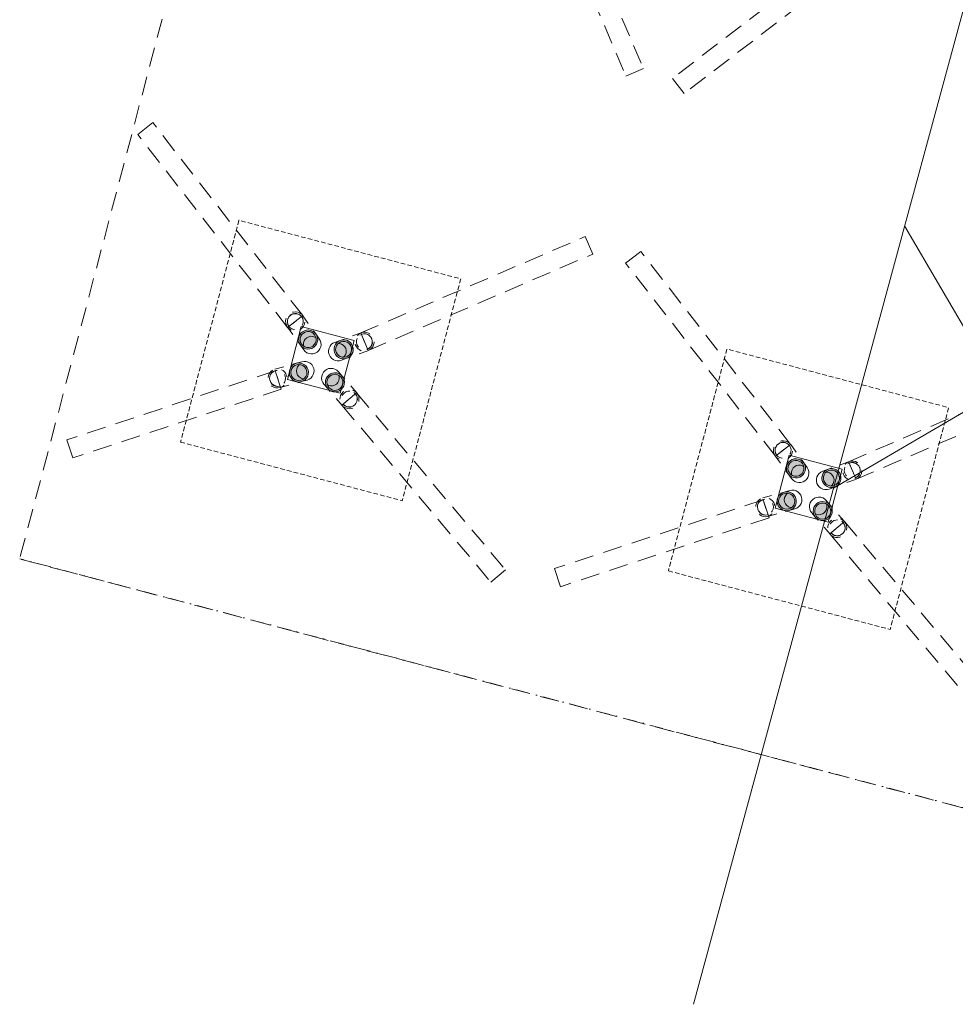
# Model space of a CAD drawing. Header units: millimetres. Extents: x -204291438 to 18864955, y -774833820 to 295284.
# Tile 6 of 87: x 14539 to 26778, y 3918 to 16794. Entities that reach past the tile are written whole.
import ezdxf

# ---------------------------------------------------------------- set-up
doc = ezdxf.new("R2010")
doc.units = ezdxf.units.MM
doc.header["$MEASUREMENT"] = 0
for name, pattern in [('Kropki i Kreski', [360, 180, -90, 0, -90]), ('Przerywana', [240, 120, -120]), ('Przerywana długa', [390, 250, -140]), ('Przerywana gęsta', [90, 60, -30])]:
    doc.linetypes.add(name, pattern=pattern)
for name, color, linetype in [('131-Z Nieprzekraczalna linia zabudowy MPZP', 7, 'Continuous'), ('822-IST-Brama zachodnia belki', 7, 'Continuous'), ('822-IST-Brama zachodnia stropy', 7, 'Continuous'), ('822-IST-Brama zachodnia słupy', 7, 'Continuous')]:
    doc.layers.add(name, color=color, linetype=linetype)

# ---------------------------------------------------------------- blocks, each defined once
blk = doc.blocks.new('Strop_65_3', base_point=(16643, 11270))
at = {"layer": '822-IST-Brama zachodnia stropy', "color": 254, "linetype": 'Przerywana gęsta', "lineweight": 0, "true_color": 0xcccccc, "flags": 128}
blk.add_lwpolyline([(16643, 11270), (19543, 10504), (20309, 13405), (17408, 14171)], close=True, dxfattribs=at)
blk = doc.blocks.new('Strop_66_3', base_point=(23024, 9586))
at = {"layer": '822-IST-Brama zachodnia stropy', "color": 254, "linetype": 'Przerywana gęsta', "lineweight": 0, "true_color": 0xcccccc, "flags": 128}
blk.add_lwpolyline([(23024, 9586), (25925, 8820), (26690, 11721), (23790, 12487)], close=True, dxfattribs=at)
blk = doc.blocks.new('Strop_75_3', base_point=(24422, 10406))
at = {"layer": '822-IST-Brama zachodnia stropy', "color": 254, "linetype": 'Continuous', "lineweight": 0, "true_color": 0xcccccc, "flags": 128}
blk.add_lwpolyline([(24422, 10406), (25114, 10224), (25296, 10915), (24605, 11098)], close=True, dxfattribs=at)
blk = doc.blocks.new('Strop_76_3', base_point=(18041, 12090))
at = {"layer": '822-IST-Brama zachodnia stropy', "color": 254, "linetype": 'Continuous', "lineweight": 0, "true_color": 0xcccccc, "flags": 128}
blk.add_lwpolyline([(18041, 12090), (18732, 11908), (18914, 12599), (18223, 12781)], close=True, dxfattribs=at)
blk = doc.blocks.new('Słup_79_3', base_point=(18612, 12110))
at = {"layer": '822-IST-Brama zachodnia słupy', "linetype": 'Continuous', "lineweight": 0, "true_color": 0x666666}
h = blk.add_hatch(color=251, dxfattribs=at)
h.paths.add_polyline_path([(18757, 12134), (18736, 12153), (18712, 12167), (18685, 12175), (18657, 12177), (18630, 12173), (18604, 12162), (18581, 12147), (18562, 12126), (18548, 12102), (18539, 12075), (18537, 12047), (18542, 12020), (18552, 11993), (18568, 11970), (18588, 11951), (18612, 11937), (18639, 11929), (18667, 11927), (18695, 11931), (18721, 11941), (18744, 11957), (18763, 11978), (18777, 12002), (18785, 12029), (18787, 12057), (18783, 12084), (18773, 12110)])
h.paths.add_polyline_path([(18742, 12121), (18757, 12098), (18765, 12072), (18767, 12044), (18761, 12017), (18749, 11993), (18731, 11972), (18708, 11957), (18682, 11949), (18655, 11947), (18628, 11953), (18603, 11965), (18583, 11983), (18568, 12006), (18559, 12032), (18558, 12060), (18563, 12087), (18575, 12111), (18594, 12132), (18617, 12147), (18643, 12155), (18670, 12157), (18697, 12151), (18721, 12139)], flags=0)
blk.add_hatch(color=251, dxfattribs=at).paths.add_polyline_path([(18742, 12121), (18721, 12139), (18697, 12151), (18670, 12157), (18643, 12155), (18617, 12147), (18594, 12132), (18575, 12111), (18563, 12087), (18558, 12060), (18559, 12032), (18568, 12006), (18583, 11983), (18603, 11965), (18628, 11953), (18655, 11947), (18682, 11949), (18708, 11957), (18731, 11972), (18749, 11993), (18761, 12017), (18767, 12044), (18765, 12072), (18757, 12098)])
at = {"layer": '822-IST-Brama zachodnia słupy', "color": 254, "linetype": 'Continuous', "lineweight": 0, "true_color": 0xcccccc, "flags": 128}
for points in [[(18518, 12028), (18502, 12051), (18492, 12077), (18487, 12105), (18490, 12133), (18498, 12160), (18512, 12184), (18531, 12204), (18554, 12220), (18580, 12231), (18608, 12235), (18635, 12233), (18662, 12224), (18687, 12210), (18707, 12191)], [(18711, 12144), (18716, 12129), (18717, 12102), (18712, 12075), (18699, 12051), (18681, 12030), (18658, 12015), (18632, 12007), (18605, 12005), (18578, 12011), (18564, 12018)], [(18757, 12134), (18707, 12191)], [(18568, 11970), (18518, 12028)]]:
    blk.add_lwpolyline(points, dxfattribs=at)
for points in [[(18537, 12047), (18542, 12020), (18552, 11993), (18568, 11970), (18588, 11951), (18612, 11937), (18639, 11929), (18667, 11927), (18695, 11931), (18721, 11941), (18744, 11957), (18763, 11978), (18777, 12002), (18785, 12029), (18787, 12057), (18783, 12084), (18773, 12110), (18757, 12134), (18736, 12153), (18712, 12167), (18685, 12175), (18657, 12177), (18630, 12173), (18604, 12162), (18581, 12147), (18562, 12126), (18548, 12102), (18539, 12075)], [(18559, 12032), (18568, 12006), (18583, 11983), (18603, 11965), (18628, 11953), (18655, 11947), (18682, 11949), (18708, 11957), (18731, 11972), (18749, 11993), (18761, 12017), (18767, 12044), (18765, 12072), (18757, 12098), (18742, 12121), (18721, 12139), (18697, 12151), (18670, 12157), (18643, 12155), (18617, 12147), (18594, 12132), (18575, 12111), (18563, 12087), (18558, 12060)]]:
    blk.add_lwpolyline(points, close=True, dxfattribs=at)
at = {"layer": '822-IST-Brama zachodnia słupy', "color": 254, "linetype": 'Przerywana', "lineweight": 0, "true_color": 0xcccccc, "flags": 128}
for points in [[(18947, 11914), (18757, 12134)], [(18757, 11750), (18568, 11970)], [(18770, 11767), (18930, 11902)], [(18930, 11902), (18943, 11881)], [(18943, 11881), (18947, 11871), (18953, 11855)], [(18953, 11855), (18954, 11832), (18955, 11827)], [(18771, 11766), (18790, 11749)], [(18790, 11749), (18798, 11745), (18815, 11736)], [(18815, 11736), (18835, 11731)], [(18835, 11731), (18842, 11730)], [(18842, 11730), (18866, 11731)], [(18866, 11731), (18870, 11731)], [(18870, 11731), (18894, 11739)], [(18894, 11739), (18896, 11740)], [(18896, 11740), (18918, 11754)], [(18918, 11754), (18919, 11755)], [(18919, 11755), (18937, 11775)], [(18937, 11775), (18949, 11800)], [(18937, 11775), (18937, 11775)], [(18949, 11801), (18955, 11827)], [(18949, 11800), (18949, 11801)]]:
    blk.add_lwpolyline(points, dxfattribs=at)
for points in [[(18947, 11914), (18962, 11891), (18973, 11865), (18977, 11837), (18975, 11809), (18967, 11782), (18953, 11758), (18934, 11737), (18911, 11722), (18885, 11711), (18857, 11707), (18829, 11709), (18802, 11717), (18778, 11731), (18757, 11750), (18741, 11774), (18731, 11800), (18727, 11827), (18729, 11855), (18737, 11882), (18751, 11906), (18770, 11927), (18793, 11943), (18819, 11953), (18847, 11957), (18875, 11955), (18902, 11947), (18926, 11933)], [(18911, 11919), (18930, 11902), (18931, 11901), (18947, 11878), (18955, 11852), (18957, 11824), (18951, 11797), (18939, 11773), (18921, 11753), (18898, 11737), (18872, 11729), (18844, 11727), (18817, 11733), (18793, 11745), (18772, 11764), (18770, 11767), (18757, 11786), (18749, 11812), (18747, 11840), (18753, 11867), (18765, 11891), (18783, 11912), (18806, 11927), (18832, 11935), (18860, 11937), (18886, 11931)]]:
    blk.add_lwpolyline(points, close=True, dxfattribs=at)
blk = doc.blocks.new('Słup_80_3', base_point=(18264, 12202))
at = {"layer": '822-IST-Brama zachodnia słupy', "linetype": 'Continuous', "lineweight": 0, "true_color": 0x666666}
h = blk.add_hatch(color=251, dxfattribs=at)
h.paths.add_polyline_path([(18224, 12061), (18250, 12071), (18273, 12087), (18292, 12108), (18306, 12132), (18314, 12159), (18316, 12187), (18311, 12215), (18301, 12241), (18285, 12264), (18264, 12282), (18240, 12296), (18213, 12304), (18185, 12306), (18157, 12302), (18131, 12291), (18108, 12275), (18090, 12255), (18076, 12230), (18068, 12203), (18066, 12176), (18070, 12148), (18081, 12122), (18097, 12099), (18117, 12080), (18142, 12066), (18169, 12058), (18196, 12056)])
h.paths.add_polyline_path([(18219, 12080), (18192, 12076), (18164, 12080), (18139, 12090), (18117, 12106), (18100, 12128), (18090, 12153), (18086, 12180), (18089, 12208), (18099, 12233), (18116, 12255), (18138, 12272), (18163, 12282), (18190, 12286), (18217, 12283), (18243, 12273), (18265, 12256), (18281, 12235), (18292, 12209), (18296, 12182), (18293, 12155), (18282, 12130), (18266, 12108), (18244, 12091)], flags=0)
blk.add_hatch(color=251, dxfattribs=at).paths.add_polyline_path([(18219, 12080), (18244, 12091), (18266, 12108), (18282, 12130), (18293, 12155), (18296, 12182), (18292, 12209), (18281, 12235), (18265, 12256), (18243, 12273), (18217, 12283), (18190, 12286), (18163, 12282), (18138, 12272), (18116, 12255), (18099, 12233), (18089, 12208), (18086, 12180), (18090, 12153), (18100, 12128), (18117, 12106), (18139, 12090), (18164, 12080), (18192, 12076)])
at = {"layer": '822-IST-Brama zachodnia słupy', "color": 254, "linetype": 'Przerywana', "lineweight": 0, "true_color": 0xcccccc, "flags": 128}
for points in [[(17878, 12224), (18157, 12302)], [(17810, 12127), (17808, 12103)], [(17818, 12151), (17810, 12131)], [(17810, 12127), (17810, 12131)], [(17818, 12151), (17820, 12156)], [(17831, 12171), (17820, 12156)], [(17831, 12171), (17832, 12172)], [(17882, 12201), (17882, 12201), (17854, 12188), (17832, 12172)], [(17882, 12201), (17947, 12006)], [(17808, 12103), (17808, 12102)], [(17808, 12102), (17812, 12077)], [(17812, 12077), (17813, 12075), (17823, 12051), (17825, 12050), (17841, 12030), (17845, 12027), (17864, 12014), (17875, 12010), (17890, 12004), (17919, 12001), (17928, 12002), (17943, 12005)], [(17944, 11983), (18224, 12061)]]:
    blk.add_lwpolyline(points, dxfattribs=at)
at = {"layer": '822-IST-Brama zachodnia słupy', "color": 254, "linetype": 'Continuous', "lineweight": 0, "true_color": 0xcccccc, "flags": 128}
for points in [[(18070, 12148), (18081, 12122), (18097, 12099), (18117, 12080), (18142, 12066), (18169, 12058), (18196, 12056), (18224, 12061), (18250, 12071), (18273, 12087), (18292, 12108), (18306, 12132), (18314, 12159), (18316, 12187), (18311, 12215), (18301, 12241), (18285, 12264), (18264, 12282), (18240, 12296), (18213, 12304), (18185, 12306), (18157, 12302), (18131, 12291), (18108, 12275), (18090, 12255), (18076, 12230), (18068, 12203), (18066, 12176)], [(18086, 12180), (18090, 12153), (18100, 12128), (18117, 12106), (18139, 12090), (18164, 12080), (18192, 12076), (18219, 12080), (18244, 12091), (18266, 12108), (18282, 12130), (18293, 12155), (18296, 12182), (18292, 12209), (18281, 12235), (18265, 12256), (18243, 12273), (18217, 12283), (18190, 12286), (18163, 12282), (18138, 12272), (18116, 12255), (18099, 12233), (18089, 12208)]]:
    blk.add_lwpolyline(points, close=True, dxfattribs=at)
for points in [[(18157, 12302), (18231, 12322)], [(18253, 12098), (18238, 12100), (18213, 12110), (18191, 12127), (18174, 12148), (18163, 12174), (18159, 12201), (18163, 12228), (18173, 12253), (18189, 12275), (18202, 12285)], [(18231, 12322), (18259, 12326), (18287, 12325), (18313, 12317), (18338, 12303), (18359, 12284), (18374, 12261), (18385, 12235), (18389, 12207), (18387, 12179), (18379, 12153), (18366, 12128), (18347, 12108), (18324, 12092), (18298, 12081)], [(18224, 12061), (18298, 12081)]]:
    blk.add_lwpolyline(points, dxfattribs=at)
at = {"layer": '822-IST-Brama zachodnia słupy', "color": 254, "linetype": 'Przerywana', "lineweight": 0, "true_color": 0xcccccc, "flags": 128}
for points in [[(17944, 11983), (17917, 11979), (17889, 11981), (17862, 11989), (17837, 12003), (17817, 12022), (17801, 12045), (17790, 12071), (17786, 12098), (17788, 12126), (17796, 12153), (17810, 12177), (17829, 12198), (17852, 12214), (17878, 12224), (17905, 12229), (17933, 12227), (17960, 12219), (17984, 12205), (18005, 12186), (18021, 12163), (18031, 12137), (18036, 12110), (18034, 12082), (18026, 12055), (18012, 12030), (17993, 12010), (17970, 11994)], [(17947, 12006), (17939, 12003), (17912, 11999), (17885, 12002), (17859, 12012), (17837, 12029), (17820, 12051), (17810, 12076), (17806, 12103), (17809, 12130), (17820, 12156), (17832, 12172), (17836, 12177), (17858, 12194), (17883, 12205), (17910, 12209), (17937, 12206), (17963, 12195), (17985, 12179), (18002, 12157), (18012, 12132), (18016, 12105), (18013, 12078), (18002, 12052), (17986, 12030), (17964, 12013)]]:
    blk.add_lwpolyline(points, close=True, dxfattribs=at)
blk = doc.blocks.new('Słup_81_3', base_point=(18356, 12550))
at = {"layer": '822-IST-Brama zachodnia słupy', "linetype": 'Continuous', "lineweight": 0, "true_color": 0x666666}
h = blk.add_hatch(color=251, dxfattribs=at)
h.paths.add_polyline_path([(18210, 12539), (18229, 12518), (18252, 12502), (18278, 12491), (18305, 12487), (18333, 12489), (18360, 12496), (18385, 12510), (18405, 12529), (18421, 12552), (18432, 12578), (18437, 12605), (18435, 12633), (18427, 12660), (18413, 12685), (18395, 12705), (18372, 12721), (18346, 12732), (18318, 12737), (18290, 12735), (18263, 12727), (18239, 12713), (18218, 12695), (18202, 12672), (18191, 12646), (18187, 12618), (18189, 12590), (18196, 12563)])
h.paths.add_polyline_path([(18226, 12551), (18213, 12575), (18207, 12602), (18208, 12629), (18216, 12655), (18231, 12678), (18251, 12697), (18275, 12710), (18302, 12716), (18329, 12715), (18355, 12707), (18378, 12693), (18397, 12673), (18410, 12649), (18416, 12622), (18415, 12595), (18407, 12568), (18393, 12545), (18373, 12526), (18349, 12513), (18322, 12507), (18295, 12508), (18268, 12516), (18245, 12531)], flags=0)
blk.add_hatch(color=251, dxfattribs=at).paths.add_polyline_path([(18226, 12551), (18245, 12531), (18268, 12516), (18295, 12508), (18322, 12507), (18349, 12513), (18373, 12526), (18393, 12545), (18407, 12568), (18415, 12595), (18416, 12622), (18410, 12649), (18397, 12673), (18378, 12693), (18355, 12707), (18329, 12715), (18302, 12716), (18275, 12710), (18251, 12697), (18231, 12678), (18216, 12655), (18208, 12629), (18207, 12602), (18213, 12575)])
at = {"layer": '822-IST-Brama zachodnia słupy', "color": 254, "linetype": 'Przerywana', "lineweight": 0, "true_color": 0xcccccc, "flags": 128}
for points in [[(18041, 12775), (18027, 12800), (18020, 12826), (18018, 12854), (18022, 12882), (18033, 12908), (18049, 12931), (18070, 12950), (18094, 12963), (18121, 12971), (18149, 12973), (18177, 12968), (18203, 12958), (18226, 12941), (18244, 12921), (18258, 12896), (18266, 12869), (18268, 12841), (18263, 12814), (18252, 12788), (18236, 12765), (18216, 12746), (18191, 12733), (18164, 12725), (18136, 12723), (18109, 12728), (18083, 12738), (18060, 12754)], [(18228, 12909), (18241, 12885), (18247, 12858), (18246, 12831), (18238, 12804), (18224, 12781), (18204, 12762), (18180, 12750), (18153, 12743), (18126, 12744), (18099, 12752), (18076, 12767), (18060, 12784), (18057, 12787), (18044, 12811), (18038, 12838), (18039, 12865), (18047, 12891), (18062, 12915), (18082, 12933), (18106, 12946), (18132, 12952), (18160, 12952), (18186, 12944), (18209, 12929), (18225, 12912)]]:
    blk.add_lwpolyline(points, close=True, dxfattribs=at)
for points in [[(18047, 12883), (18041, 12863)], [(18047, 12883), (18049, 12889)], [(18061, 12908), (18049, 12889)], [(18060, 12784), (18225, 12912)], [(18061, 12908), (18063, 12912)], [(18080, 12928), (18063, 12912)], [(18080, 12928), (18083, 12931)], [(18104, 12943), (18083, 12931)], [(18104, 12943), (18107, 12944)], [(18132, 12950), (18107, 12944)], [(18132, 12950), (18134, 12950)], [(18134, 12950), (18162, 12949)], [(18162, 12949), (18163, 12949), (18188, 12941)], [(18188, 12941), (18201, 12933), (18212, 12926)], [(18225, 12912), (18212, 12926)], [(18244, 12921), (18413, 12685)], [(18041, 12852), (18040, 12835)], [(18040, 12835), (18045, 12814), (18047, 12808)], [(18041, 12852), (18041, 12863)], [(18041, 12775), (18210, 12539)], [(18047, 12808), (18059, 12785)]]:
    blk.add_lwpolyline(points, dxfattribs=at)
at = {"layer": '822-IST-Brama zachodnia słupy', "color": 254, "linetype": 'Continuous', "lineweight": 0, "true_color": 0xcccccc, "flags": 128}
for points in [[(18189, 12590), (18196, 12563), (18210, 12539), (18229, 12518), (18252, 12502), (18278, 12491), (18305, 12487), (18333, 12489), (18360, 12496), (18385, 12510), (18405, 12529), (18421, 12552), (18432, 12578), (18437, 12605), (18435, 12633), (18427, 12660), (18413, 12685), (18395, 12705), (18372, 12721), (18346, 12732), (18318, 12737), (18290, 12735), (18263, 12727), (18239, 12713), (18218, 12695), (18202, 12672), (18191, 12646), (18187, 12618)], [(18207, 12602), (18213, 12575), (18226, 12551), (18245, 12531), (18268, 12516), (18295, 12508), (18322, 12507), (18349, 12513), (18373, 12526), (18393, 12545), (18407, 12568), (18415, 12595), (18416, 12622), (18410, 12649), (18397, 12673), (18378, 12693), (18355, 12707), (18329, 12715), (18302, 12716), (18275, 12710), (18251, 12697), (18231, 12678), (18216, 12655), (18208, 12629)]]:
    blk.add_lwpolyline(points, close=True, dxfattribs=at)
for points in [[(18255, 12524), (18252, 12539), (18253, 12567), (18261, 12593), (18275, 12616), (18295, 12635), (18319, 12648), (18346, 12654), (18373, 12653), (18400, 12645), (18413, 12637)], [(18458, 12622), (18471, 12598), (18479, 12571), (18481, 12543), (18477, 12516), (18466, 12490), (18450, 12467), (18429, 12448), (18405, 12434), (18378, 12426), (18350, 12425), (18322, 12429), (18296, 12440), (18273, 12456), (18255, 12477)], [(18413, 12685), (18458, 12622)], [(18210, 12539), (18255, 12477)]]:
    blk.add_lwpolyline(points, dxfattribs=at)
blk = doc.blocks.new('Słup_82_3', base_point=(18704, 12458))
at = {"layer": '822-IST-Brama zachodnia słupy', "linetype": 'Continuous', "lineweight": 0, "true_color": 0x666666}
h = blk.add_hatch(color=251, dxfattribs=at)
h.paths.add_polyline_path([(18733, 12601), (18708, 12589), (18687, 12571), (18669, 12549), (18658, 12524), (18652, 12496), (18652, 12468), (18658, 12441), (18671, 12416), (18689, 12394), (18711, 12377), (18736, 12365), (18763, 12359), (18791, 12360), (18819, 12366), (18844, 12379), (18865, 12396), (18883, 12419), (18895, 12444), (18900, 12471), (18900, 12499), (18894, 12526), (18881, 12552), (18864, 12573), (18841, 12590), (18816, 12602), (18789, 12608), (18761, 12608)])
h.paths.add_polyline_path([(18740, 12583), (18767, 12588), (18794, 12587), (18821, 12579), (18844, 12564), (18862, 12544), (18875, 12520), (18881, 12493), (18879, 12465), (18871, 12439), (18856, 12416), (18836, 12398), (18812, 12385), (18785, 12379), (18758, 12380), (18731, 12389), (18708, 12403), (18690, 12424), (18677, 12448), (18671, 12475), (18673, 12502), (18681, 12528), (18696, 12551), (18716, 12570)], flags=0)
blk.add_hatch(color=251, dxfattribs=at).paths.add_polyline_path([(18740, 12583), (18716, 12570), (18696, 12551), (18681, 12528), (18673, 12502), (18671, 12475), (18677, 12448), (18690, 12424), (18708, 12403), (18731, 12389), (18758, 12380), (18785, 12379), (18812, 12385), (18836, 12398), (18856, 12416), (18871, 12439), (18879, 12465), (18881, 12493), (18875, 12520), (18862, 12544), (18844, 12564), (18821, 12579), (18794, 12587), (18767, 12588)])
at = {"layer": '822-IST-Brama zachodnia słupy', "color": 254, "linetype": 'Przerywana', "lineweight": 0, "true_color": 0xcccccc, "flags": 128}
for points in [[(19007, 12700), (18733, 12601)], [(19008, 12679), (19090, 12487)], [(19011, 12680), (19036, 12686)], [(19041, 12686), (19036, 12686)], [(19041, 12686), (19065, 12685)], [(19079, 12680), (19065, 12685)], [(19079, 12680), (19091, 12677)], [(19107, 12667), (19091, 12677)], [(19107, 12667), (19114, 12662)], [(19128, 12647), (19114, 12662)], [(19128, 12647), (19133, 12642)], [(19143, 12623), (19133, 12642)], [(19143, 12623), (19145, 12618)], [(19090, 12487), (19105, 12495)], [(19105, 12495), (19116, 12505), (19126, 12514)], [(19126, 12514), (19141, 12537)], [(19141, 12537), (19142, 12538)], [(19142, 12538), (19150, 12563)], [(19150, 12596), (19145, 12618)], [(19150, 12596), (19151, 12591)], [(19150, 12567), (19151, 12591)], [(19150, 12563), (19150, 12567)], [(19092, 12465), (18819, 12366)]]:
    blk.add_lwpolyline(points, dxfattribs=at)
for points in [[(19007, 12700), (19034, 12707), (19062, 12707), (19089, 12701), (19114, 12689), (19137, 12672), (19154, 12650), (19167, 12625), (19173, 12598), (19174, 12570), (19168, 12543), (19156, 12517), (19138, 12495), (19117, 12478), (19092, 12465), (19064, 12459), (19036, 12458), (19009, 12464), (18984, 12476), (18962, 12493), (18944, 12515), (18931, 12540), (18925, 12567), (18925, 12595), (18931, 12623), (18942, 12648), (18960, 12670), (18981, 12688)], [(18989, 12669), (19008, 12679), (19013, 12681), (19040, 12687), (19068, 12686), (19094, 12678), (19117, 12663), (19135, 12643), (19148, 12618), (19154, 12592), (19153, 12564), (19144, 12538), (19129, 12515), (19109, 12497), (19090, 12487), (19085, 12484), (19058, 12478), (19031, 12479), (19004, 12488), (18981, 12502), (18963, 12523), (18950, 12547), (18944, 12574), (18946, 12601), (18954, 12627), (18969, 12650)]]:
    blk.add_lwpolyline(points, close=True, dxfattribs=at)
at = {"layer": '822-IST-Brama zachodnia słupy', "color": 254, "linetype": 'Continuous', "lineweight": 0, "true_color": 0xcccccc, "flags": 128}
for points in [[(18747, 12340), (18720, 12334), (18692, 12333), (18664, 12339), (18639, 12351), (18617, 12368), (18599, 12390), (18587, 12415), (18580, 12442), (18580, 12470), (18586, 12498), (18598, 12523), (18615, 12545), (18637, 12563), (18662, 12575)], [(18733, 12601), (18662, 12575)], [(18707, 12562), (18723, 12561), (18749, 12553), (18772, 12538), (18790, 12518), (18803, 12494), (18809, 12467), (18808, 12439), (18799, 12413), (18785, 12390), (18773, 12380)], [(18819, 12366), (18747, 12340)]]:
    blk.add_lwpolyline(points, dxfattribs=at)
for points in [[(18652, 12496), (18652, 12468), (18658, 12441), (18671, 12416), (18689, 12394), (18711, 12377), (18736, 12365), (18763, 12359), (18791, 12360), (18819, 12366), (18844, 12379), (18865, 12396), (18883, 12419), (18895, 12444), (18900, 12471), (18900, 12499), (18894, 12526), (18881, 12552), (18864, 12573), (18841, 12590), (18816, 12602), (18789, 12608), (18761, 12608), (18733, 12601), (18708, 12589), (18687, 12571), (18669, 12549), (18658, 12524)], [(18671, 12475), (18677, 12448), (18690, 12424), (18708, 12403), (18731, 12389), (18758, 12380), (18785, 12379), (18812, 12385), (18836, 12398), (18856, 12416), (18871, 12439), (18879, 12465), (18881, 12493), (18875, 12520), (18862, 12544), (18844, 12564), (18821, 12579), (18794, 12587), (18767, 12588), (18740, 12583), (18716, 12570), (18696, 12551), (18681, 12528), (18673, 12502)]]:
    blk.add_lwpolyline(points, close=True, dxfattribs=at)
blk = doc.blocks.new('Słup_83_3', base_point=(24994, 10426))
at = {"layer": '822-IST-Brama zachodnia słupy', "linetype": 'Continuous', "lineweight": 0, "true_color": 0x666666}
h = blk.add_hatch(color=251, dxfattribs=at)
h.paths.add_polyline_path([(25138, 10450), (25118, 10469), (25094, 10483), (25067, 10491), (25039, 10493), (25011, 10489), (24985, 10479), (24962, 10463), (24943, 10442), (24929, 10418), (24921, 10391), (24919, 10363), (24923, 10336), (24933, 10310), (24949, 10286), (24970, 10267), (24994, 10253), (25021, 10245), (25049, 10243), (25076, 10247), (25102, 10258), (25126, 10273), (25145, 10294), (25159, 10318), (25167, 10345), (25169, 10373), (25165, 10401), (25154, 10427)])
h.paths.add_polyline_path([(25123, 10437), (25138, 10414), (25147, 10388), (25149, 10360), (25143, 10333), (25131, 10309), (25112, 10288), (25090, 10273), (25064, 10265), (25036, 10263), (25009, 10269), (24985, 10281), (24964, 10299), (24949, 10322), (24941, 10348), (24939, 10376), (24945, 10403), (24957, 10427), (24975, 10448), (24998, 10463), (25024, 10471), (25052, 10473), (25078, 10467), (25103, 10455)], flags=0)
blk.add_hatch(color=251, dxfattribs=at).paths.add_polyline_path([(25123, 10437), (25103, 10455), (25078, 10467), (25052, 10473), (25024, 10471), (24998, 10463), (24975, 10448), (24957, 10427), (24945, 10403), (24939, 10376), (24941, 10348), (24949, 10322), (24964, 10299), (24985, 10281), (25009, 10269), (25036, 10263), (25064, 10265), (25090, 10273), (25112, 10288), (25131, 10309), (25143, 10333), (25149, 10360), (25147, 10388), (25138, 10414)])
at = {"layer": '822-IST-Brama zachodnia słupy', "color": 254, "linetype": 'Continuous', "lineweight": 0, "true_color": 0xcccccc, "flags": 128}
for points in [[(24899, 10344), (24884, 10367), (24873, 10393), (24869, 10421), (24871, 10449), (24879, 10476), (24893, 10500), (24912, 10521), (24935, 10536), (24961, 10547), (24989, 10551), (25017, 10549), (25044, 10540), (25068, 10527), (25089, 10507)], [(25092, 10460), (25097, 10445), (25099, 10418), (25093, 10391), (25081, 10367), (25063, 10346), (25040, 10331), (25014, 10323), (24986, 10321), (24959, 10327), (24946, 10334)], [(25138, 10450), (25089, 10507)], [(24949, 10286), (24899, 10344)]]:
    blk.add_lwpolyline(points, dxfattribs=at)
for points in [[(24919, 10363), (24923, 10336), (24933, 10310), (24949, 10286), (24970, 10267), (24994, 10253), (25021, 10245), (25049, 10243), (25076, 10247), (25102, 10258), (25126, 10273), (25145, 10294), (25159, 10318), (25167, 10345), (25169, 10373), (25165, 10401), (25154, 10427), (25138, 10450), (25118, 10469), (25094, 10483), (25067, 10491), (25039, 10493), (25011, 10489), (24985, 10479), (24962, 10463), (24943, 10442), (24929, 10418), (24921, 10391)], [(24941, 10348), (24949, 10322), (24964, 10299), (24985, 10281), (25009, 10269), (25036, 10263), (25064, 10265), (25090, 10273), (25112, 10288), (25131, 10309), (25143, 10333), (25149, 10360), (25147, 10388), (25138, 10414), (25123, 10437), (25103, 10455), (25078, 10467), (25052, 10473), (25024, 10471), (24998, 10463), (24975, 10448), (24957, 10427), (24945, 10403), (24939, 10376)]]:
    blk.add_lwpolyline(points, close=True, dxfattribs=at)
at = {"layer": '822-IST-Brama zachodnia słupy', "color": 254, "linetype": 'Przerywana', "lineweight": 0, "true_color": 0xcccccc, "flags": 128}
for points in [[(25328, 10230), (25138, 10450)], [(25139, 10067), (24949, 10286)], [(25152, 10083), (25312, 10218)], [(25311, 10218), (25325, 10198)], [(25325, 10198), (25328, 10187), (25334, 10171)], [(25152, 10082), (25171, 10065)], [(25171, 10065), (25179, 10061), (25197, 10052)], [(25197, 10052), (25216, 10047)], [(25216, 10047), (25224, 10046)], [(25224, 10046), (25248, 10047)], [(25248, 10047), (25251, 10047)], [(25251, 10047), (25275, 10055)], [(25275, 10055), (25277, 10056)], [(25277, 10056), (25299, 10070)], [(25299, 10070), (25300, 10071)], [(25300, 10071), (25318, 10091)], [(25318, 10091), (25319, 10091)], [(25319, 10091), (25331, 10116)], [(25331, 10117), (25336, 10143)], [(25331, 10116), (25331, 10117)], [(25334, 10171), (25336, 10148), (25336, 10143)]]:
    blk.add_lwpolyline(points, dxfattribs=at)
for points in [[(25328, 10230), (25344, 10207), (25354, 10181), (25358, 10153), (25356, 10125), (25348, 10098), (25334, 10074), (25315, 10053), (25292, 10038), (25266, 10027), (25238, 10023), (25210, 10025), (25184, 10033), (25159, 10047), (25139, 10067), (25123, 10090), (25113, 10116), (25109, 10143), (25111, 10171), (25119, 10198), (25133, 10222), (25152, 10243), (25175, 10259), (25201, 10269), (25229, 10273), (25257, 10271), (25283, 10263), (25308, 10249)], [(25293, 10235), (25312, 10218), (25313, 10217), (25328, 10194), (25337, 10168), (25338, 10140), (25333, 10114), (25320, 10089), (25302, 10069), (25279, 10054), (25253, 10045), (25226, 10043), (25199, 10049), (25174, 10061), (25154, 10080), (25152, 10083), (25139, 10103), (25130, 10129), (25129, 10156), (25134, 10183), (25147, 10207), (25165, 10228), (25188, 10243), (25214, 10251), (25241, 10253), (25268, 10247)]]:
    blk.add_lwpolyline(points, close=True, dxfattribs=at)
blk = doc.blocks.new('Słup_84_3', base_point=(24646, 10518))
at = {"layer": '822-IST-Brama zachodnia słupy', "linetype": 'Continuous', "lineweight": 0, "true_color": 0x666666}
h = blk.add_hatch(color=251, dxfattribs=at)
h.paths.add_polyline_path([(24606, 10377), (24632, 10387), (24655, 10403), (24674, 10424), (24687, 10448), (24695, 10475), (24697, 10503), (24693, 10531), (24682, 10557), (24667, 10580), (24646, 10599), (24621, 10612), (24595, 10620), (24567, 10622), (24539, 10618), (24513, 10607), (24490, 10591), (24471, 10571), (24457, 10546), (24449, 10520), (24447, 10492), (24452, 10464), (24462, 10438), (24478, 10415), (24499, 10396), (24523, 10382), (24550, 10374), (24578, 10372)])
h.paths.add_polyline_path([(24600, 10396), (24573, 10392), (24546, 10396), (24521, 10406), (24499, 10422), (24482, 10444), (24471, 10469), (24467, 10496), (24471, 10524), (24481, 10549), (24497, 10571), (24519, 10588), (24544, 10599), (24572, 10602), (24599, 10599), (24624, 10589), (24646, 10572), (24663, 10551), (24674, 10525), (24677, 10498), (24674, 10471), (24664, 10446), (24647, 10424), (24626, 10407)], flags=0)
blk.add_hatch(color=251, dxfattribs=at).paths.add_polyline_path([(24600, 10396), (24626, 10407), (24647, 10424), (24664, 10446), (24674, 10471), (24677, 10498), (24674, 10525), (24663, 10551), (24646, 10572), (24624, 10589), (24599, 10599), (24572, 10602), (24544, 10599), (24519, 10588), (24497, 10571), (24481, 10549), (24471, 10524), (24467, 10496), (24471, 10469), (24482, 10444), (24499, 10422), (24521, 10406), (24546, 10396), (24573, 10392)])
at = {"layer": '822-IST-Brama zachodnia słupy', "color": 254, "linetype": 'Przerywana', "lineweight": 0, "true_color": 0xcccccc, "flags": 128}
for points in [[(24259, 10540), (24539, 10618)], [(24192, 10444), (24189, 10420)], [(24200, 10467), (24192, 10447)], [(24192, 10444), (24192, 10447)], [(24200, 10467), (24201, 10472)], [(24213, 10487), (24201, 10472)], [(24264, 10517), (24264, 10517), (24236, 10504), (24213, 10488)], [(24213, 10487), (24213, 10488)], [(24264, 10517), (24328, 10322)], [(24189, 10420), (24190, 10418)], [(24190, 10418), (24194, 10393)], [(24194, 10393), (24194, 10392), (24205, 10368), (24206, 10366), (24223, 10346), (24226, 10344), (24245, 10330), (24256, 10326), (24272, 10320), (24301, 10317), (24310, 10318), (24325, 10321)], [(24326, 10299), (24606, 10377)]]:
    blk.add_lwpolyline(points, dxfattribs=at)
at = {"layer": '822-IST-Brama zachodnia słupy', "color": 254, "linetype": 'Continuous', "lineweight": 0, "true_color": 0xcccccc, "flags": 128}
for points in [[(24452, 10464), (24462, 10438), (24478, 10415), (24499, 10396), (24523, 10382), (24550, 10374), (24578, 10372), (24606, 10377), (24632, 10387), (24655, 10403), (24674, 10424), (24687, 10448), (24695, 10475), (24697, 10503), (24693, 10531), (24682, 10557), (24667, 10580), (24646, 10599), (24621, 10612), (24595, 10620), (24567, 10622), (24539, 10618), (24513, 10607), (24490, 10591), (24471, 10571), (24457, 10546), (24449, 10520), (24447, 10492)], [(24467, 10496), (24471, 10469), (24482, 10444), (24499, 10422), (24521, 10406), (24546, 10396), (24573, 10392), (24600, 10396), (24626, 10407), (24647, 10424), (24664, 10446), (24674, 10471), (24677, 10498), (24674, 10525), (24663, 10551), (24646, 10572), (24624, 10589), (24599, 10599), (24572, 10602), (24544, 10599), (24519, 10588), (24497, 10571), (24481, 10549), (24471, 10524)]]:
    blk.add_lwpolyline(points, close=True, dxfattribs=at)
for points in [[(24539, 10618), (24613, 10638)], [(24635, 10414), (24620, 10416), (24594, 10426), (24572, 10443), (24555, 10464), (24545, 10490), (24541, 10517), (24544, 10544), (24555, 10569), (24571, 10591), (24583, 10601)], [(24613, 10638), (24640, 10643), (24668, 10641), (24695, 10633), (24719, 10619), (24740, 10600), (24756, 10577), (24766, 10551), (24771, 10523), (24769, 10495), (24761, 10469), (24747, 10444), (24728, 10424), (24705, 10408), (24679, 10397)], [(24606, 10377), (24679, 10397)]]:
    blk.add_lwpolyline(points, dxfattribs=at)
at = {"layer": '822-IST-Brama zachodnia słupy', "color": 254, "linetype": 'Przerywana', "lineweight": 0, "true_color": 0xcccccc, "flags": 128}
for points in [[(24326, 10299), (24298, 10295), (24270, 10297), (24243, 10305), (24219, 10319), (24198, 10338), (24182, 10361), (24172, 10387), (24168, 10414), (24169, 10442), (24177, 10469), (24191, 10493), (24210, 10514), (24233, 10530), (24259, 10540), (24287, 10545), (24315, 10543), (24342, 10535), (24366, 10521), (24387, 10502), (24403, 10479), (24413, 10453), (24417, 10426), (24416, 10398), (24408, 10371), (24394, 10347), (24375, 10326), (24352, 10310)], [(24328, 10322), (24320, 10319), (24293, 10315), (24266, 10318), (24241, 10329), (24219, 10345), (24202, 10367), (24191, 10392), (24187, 10419), (24191, 10446), (24201, 10472), (24213, 10488), (24218, 10494), (24239, 10510), (24264, 10521), (24292, 10525), (24319, 10522), (24344, 10511), (24366, 10495), (24383, 10473), (24394, 10448), (24398, 10421), (24394, 10394), (24384, 10368), (24367, 10346), (24346, 10329)]]:
    blk.add_lwpolyline(points, close=True, dxfattribs=at)
blk = doc.blocks.new('Słup_85_3', base_point=(24738, 10866))
at = {"layer": '822-IST-Brama zachodnia słupy', "linetype": 'Continuous', "lineweight": 0, "true_color": 0x666666}
h = blk.add_hatch(color=251, dxfattribs=at)
h.paths.add_polyline_path([(24592, 10855), (24610, 10834), (24633, 10818), (24659, 10808), (24687, 10803), (24715, 10805), (24742, 10812), (24766, 10826), (24787, 10845), (24803, 10868), (24814, 10894), (24818, 10921), (24817, 10949), (24809, 10976), (24795, 11001), (24776, 11021), (24753, 11038), (24727, 11048), (24700, 11053), (24672, 11051), (24645, 11043), (24621, 11030), (24600, 11011), (24584, 10988), (24573, 10962), (24568, 10934), (24570, 10906), (24578, 10880)])
h.paths.add_polyline_path([(24608, 10867), (24595, 10891), (24589, 10918), (24590, 10945), (24598, 10971), (24612, 10995), (24632, 11013), (24656, 11026), (24683, 11032), (24710, 11031), (24737, 11023), (24760, 11009), (24779, 10989), (24792, 10965), (24798, 10938), (24797, 10911), (24789, 10884), (24775, 10861), (24755, 10842), (24730, 10829), (24704, 10823), (24676, 10824), (24650, 10832), (24627, 10847)], flags=0)
blk.add_hatch(color=251, dxfattribs=at).paths.add_polyline_path([(24608, 10867), (24627, 10847), (24650, 10832), (24676, 10824), (24704, 10823), (24730, 10829), (24755, 10842), (24775, 10861), (24789, 10884), (24797, 10911), (24798, 10938), (24792, 10965), (24779, 10989), (24760, 11009), (24737, 11023), (24710, 11031), (24683, 11032), (24656, 11026), (24632, 11013), (24612, 10995), (24598, 10971), (24590, 10945), (24589, 10918), (24595, 10891)])
at = {"layer": '822-IST-Brama zachodnia słupy', "color": 254, "linetype": 'Przerywana', "lineweight": 0, "true_color": 0xcccccc, "flags": 128}
for points in [[(24423, 11091), (24409, 11116), (24401, 11143), (24399, 11170), (24404, 11198), (24415, 11224), (24431, 11247), (24452, 11266), (24476, 11279), (24503, 11287), (24531, 11289), (24558, 11284), (24584, 11274), (24607, 11258), (24626, 11237), (24640, 11212), (24648, 11185), (24649, 11157), (24645, 11130), (24634, 11104), (24618, 11081), (24597, 11062), (24573, 11049), (24546, 11041), (24518, 11039), (24490, 11044), (24464, 11054), (24441, 11070)], [(24610, 11225), (24623, 11201), (24629, 11174), (24628, 11147), (24620, 11120), (24606, 11097), (24585, 11078), (24561, 11066), (24535, 11059), (24507, 11060), (24481, 11068), (24458, 11083), (24442, 11100), (24439, 11103), (24426, 11127), (24420, 11154), (24421, 11181), (24429, 11207), (24443, 11231), (24463, 11249), (24487, 11262), (24514, 11269), (24541, 11268), (24568, 11260), (24591, 11245), (24607, 11228)]]:
    blk.add_lwpolyline(points, close=True, dxfattribs=at)
for points in [[(24428, 11199), (24430, 11205)], [(24442, 11224), (24430, 11205)], [(24442, 11224), (24445, 11229)], [(24442, 11100), (24607, 11228)], [(24462, 11244), (24445, 11229)], [(24462, 11244), (24465, 11247)], [(24486, 11259), (24465, 11247)], [(24486, 11259), (24489, 11260)], [(24514, 11266), (24489, 11260)], [(24514, 11266), (24516, 11266)], [(24516, 11266), (24543, 11265)], [(24543, 11265), (24545, 11265), (24570, 11257)], [(24570, 11257), (24582, 11249), (24593, 11242)], [(24606, 11228), (24593, 11242)], [(24626, 11237), (24795, 11001)], [(24428, 11199), (24422, 11179)], [(24422, 11168), (24422, 11179)], [(24422, 11168), (24422, 11151)], [(24422, 11151), (24427, 11130), (24428, 11124)], [(24423, 11091), (24592, 10855)], [(24428, 11124), (24441, 11101)]]:
    blk.add_lwpolyline(points, dxfattribs=at)
at = {"layer": '822-IST-Brama zachodnia słupy', "color": 254, "linetype": 'Continuous', "lineweight": 0, "true_color": 0xcccccc, "flags": 128}
for points in [[(24570, 10906), (24578, 10880), (24592, 10855), (24610, 10834), (24633, 10818), (24659, 10808), (24687, 10803), (24715, 10805), (24742, 10812), (24766, 10826), (24787, 10845), (24803, 10868), (24814, 10894), (24818, 10921), (24817, 10949), (24809, 10976), (24795, 11001), (24776, 11021), (24753, 11038), (24727, 11048), (24700, 11053), (24672, 11051), (24645, 11043), (24621, 11030), (24600, 11011), (24584, 10988), (24573, 10962), (24568, 10934)], [(24589, 10918), (24595, 10891), (24608, 10867), (24627, 10847), (24650, 10832), (24676, 10824), (24704, 10823), (24730, 10829), (24755, 10842), (24775, 10861), (24789, 10884), (24797, 10911), (24798, 10938), (24792, 10965), (24779, 10989), (24760, 11009), (24737, 11023), (24710, 11031), (24683, 11032), (24656, 11026), (24632, 11013), (24612, 10995), (24598, 10971), (24590, 10945)]]:
    blk.add_lwpolyline(points, close=True, dxfattribs=at)
for points in [[(24637, 10840), (24633, 10856), (24634, 10883), (24642, 10909), (24657, 10932), (24677, 10951), (24701, 10964), (24727, 10970), (24755, 10969), (24781, 10961), (24794, 10953)], [(24795, 11001), (24839, 10939)], [(24592, 10855), (24636, 10793)], [(24839, 10939), (24853, 10914), (24861, 10887), (24863, 10859), (24858, 10832), (24847, 10806), (24831, 10783), (24811, 10764), (24786, 10750), (24759, 10743), (24731, 10741), (24704, 10745), (24678, 10756), (24655, 10772), (24636, 10793)]]:
    blk.add_lwpolyline(points, dxfattribs=at)
blk = doc.blocks.new('Słup_86_3', base_point=(25086, 10774))
at = {"layer": '822-IST-Brama zachodnia słupy', "linetype": 'Continuous', "lineweight": 0, "true_color": 0x666666}
h = blk.add_hatch(color=251, dxfattribs=at)
h.paths.add_polyline_path([(25115, 10917), (25090, 10905), (25068, 10887), (25051, 10865), (25039, 10840), (25033, 10813), (25033, 10785), (25040, 10757), (25052, 10732), (25070, 10711), (25092, 10693), (25118, 10681), (25145, 10676), (25173, 10676), (25200, 10682), (25225, 10695), (25247, 10712), (25264, 10735), (25276, 10760), (25282, 10787), (25282, 10815), (25275, 10842), (25263, 10868), (25245, 10889), (25223, 10906), (25198, 10918), (25170, 10924), (25142, 10924)])
h.paths.add_polyline_path([(25122, 10899), (25149, 10905), (25176, 10903), (25202, 10895), (25225, 10880), (25244, 10860), (25256, 10836), (25262, 10809), (25261, 10782), (25253, 10755), (25238, 10732), (25218, 10714), (25193, 10701), (25167, 10695), (25139, 10697), (25113, 10705), (25090, 10720), (25071, 10740), (25059, 10764), (25053, 10791), (25054, 10818), (25062, 10844), (25077, 10868), (25097, 10886)], flags=0)
blk.add_hatch(color=251, dxfattribs=at).paths.add_polyline_path([(25122, 10899), (25097, 10886), (25077, 10868), (25062, 10844), (25054, 10818), (25053, 10791), (25059, 10764), (25071, 10740), (25090, 10720), (25113, 10705), (25139, 10697), (25167, 10695), (25193, 10701), (25218, 10714), (25238, 10732), (25253, 10755), (25261, 10782), (25262, 10809), (25256, 10836), (25244, 10860), (25225, 10880), (25202, 10895), (25176, 10903), (25149, 10905)])
at = {"layer": '822-IST-Brama zachodnia słupy', "color": 254, "linetype": 'Przerywana', "lineweight": 0, "true_color": 0xcccccc, "flags": 128}
for points in [[(25388, 11016), (25115, 10917)], [(25389, 10995), (25472, 10803)], [(25393, 10996), (25418, 11002)], [(25423, 11002), (25418, 11002)], [(25423, 11002), (25446, 11001)], [(25461, 10997), (25446, 11001)], [(25461, 10997), (25473, 10993)], [(25489, 10983), (25473, 10993)], [(25489, 10983), (25496, 10978)], [(25510, 10963), (25496, 10978)], [(25510, 10963), (25514, 10958)], [(25524, 10939), (25514, 10958)], [(25486, 10811), (25498, 10821), (25508, 10830)], [(25508, 10830), (25523, 10853)], [(25523, 10854), (25532, 10879)], [(25523, 10853), (25523, 10854)], [(25524, 10939), (25527, 10934)], [(25532, 10912), (25527, 10934)], [(25532, 10912), (25533, 10907)], [(25532, 10883), (25533, 10907)], [(25532, 10879), (25532, 10883)], [(25473, 10781), (25200, 10682)], [(25472, 10804), (25486, 10811)]]:
    blk.add_lwpolyline(points, dxfattribs=at)
for points in [[(25388, 11016), (25415, 11023), (25443, 11023), (25471, 11017), (25496, 11005), (25518, 10988), (25536, 10966), (25548, 10941), (25555, 10914), (25555, 10886), (25549, 10859), (25537, 10833), (25520, 10811), (25498, 10794), (25473, 10781), (25446, 10775), (25418, 10774), (25391, 10780), (25365, 10792), (25343, 10809), (25325, 10831), (25313, 10856), (25306, 10883), (25306, 10911), (25312, 10939), (25324, 10964), (25341, 10986), (25363, 11004)], [(25371, 10985), (25389, 10995), (25395, 10998), (25422, 11003), (25449, 11002), (25475, 10994), (25498, 10979), (25517, 10959), (25529, 10935), (25535, 10908), (25534, 10880), (25526, 10854), (25511, 10831), (25491, 10813), (25472, 10803), (25466, 10800), (25440, 10794), (25412, 10795), (25386, 10804), (25363, 10818), (25344, 10839), (25332, 10863), (25326, 10890), (25327, 10917), (25335, 10943), (25350, 10966)]]:
    blk.add_lwpolyline(points, close=True, dxfattribs=at)
at = {"layer": '822-IST-Brama zachodnia słupy', "color": 254, "linetype": 'Continuous', "lineweight": 0, "true_color": 0xcccccc, "flags": 128}
for points in [[(25128, 10656), (25101, 10650), (25073, 10650), (25046, 10655), (25020, 10667), (24998, 10685), (24981, 10706), (24968, 10731), (24962, 10759), (24961, 10787), (24967, 10814), (24979, 10839), (24996, 10861), (25018, 10879), (25043, 10891)], [(25115, 10917), (25043, 10891)], [(25089, 10878), (25104, 10877), (25130, 10869), (25154, 10854), (25172, 10834), (25185, 10810), (25191, 10783), (25189, 10756), (25181, 10729), (25166, 10706), (25155, 10696)], [(25200, 10682), (25128, 10656)]]:
    blk.add_lwpolyline(points, dxfattribs=at)
for points in [[(25033, 10813), (25033, 10785), (25040, 10757), (25052, 10732), (25070, 10711), (25092, 10693), (25118, 10681), (25145, 10676), (25173, 10676), (25200, 10682), (25225, 10695), (25247, 10712), (25264, 10735), (25276, 10760), (25282, 10787), (25282, 10815), (25275, 10842), (25263, 10868), (25245, 10889), (25223, 10906), (25198, 10918), (25170, 10924), (25142, 10924), (25115, 10917), (25090, 10905), (25068, 10887), (25051, 10865), (25039, 10840)], [(25053, 10791), (25059, 10764), (25071, 10740), (25090, 10720), (25113, 10705), (25139, 10697), (25167, 10695), (25193, 10701), (25218, 10714), (25238, 10732), (25253, 10755), (25261, 10782), (25262, 10809), (25256, 10836), (25244, 10860), (25225, 10880), (25202, 10895), (25176, 10903), (25149, 10905), (25122, 10899), (25097, 10886), (25077, 10868), (25062, 10844), (25054, 10818)]]:
    blk.add_lwpolyline(points, close=True, dxfattribs=at)
blk = doc.blocks.new('Belka_17_3', base_point=(20927, 19996))
at = {"layer": '822-IST-Brama zachodnia belki', "color": 254, "linetype": 'Przerywana długa', "lineweight": 0, "true_color": 0xcccccc}
for p, q in [((20812, 19947), (21042, 20045)), ((21042, 20045), (22697, 16156)), ((20812, 19947), (22467, 16058)), ((22467, 16058), (22697, 16156))]:
    blk.add_line(p, q, dxfattribs=at)
blk = doc.blocks.new('Belka_20_3', base_point=(26530, 18511))
at = {"layer": '822-IST-Brama zachodnia belki', "color": 254, "linetype": 'Przerywana długa', "lineweight": 0, "true_color": 0xcccccc}
for p, q in [((26454, 18610), (23079, 16027)), ((26454, 18610), (26606, 18412)), ((26606, 18412), (23231, 15828)), ((23079, 16027), (23231, 15828))]:
    blk.add_line(p, q, dxfattribs=at)
blk = doc.blocks.new('Belka_32_3', base_point=(17921, 12082))
at = {"layer": '822-IST-Brama zachodnia belki', "color": 254, "linetype": 'Przerywana długa', "lineweight": 0, "true_color": 0xcccccc}
for p, q in [((17882, 12201), (15155, 11300)), ((17882, 12201), (17961, 11963)), ((17961, 11963), (15233, 11063)), ((15155, 11300), (15233, 11063))]:
    blk.add_line(p, q, dxfattribs=at)
blk = doc.blocks.new('Belka_33_3', base_point=(18850, 11835))
at = {"layer": '822-IST-Brama zachodnia belki', "color": 254, "linetype": 'Przerywana długa', "lineweight": 0, "true_color": 0xcccccc}
for p, q in [((18754, 11754), (18945, 11915)), ((18945, 11915), (20893, 9602)), ((18754, 11754), (20702, 9441)), ((20702, 9441), (20893, 9602))]:
    blk.add_line(p, q, dxfattribs=at)
blk = doc.blocks.new('Belka_34_3', base_point=(19049, 12583))
at = {"layer": '822-IST-Brama zachodnia belki', "color": 254, "linetype": 'Przerywana długa', "lineweight": 0, "true_color": 0xcccccc}
for p, q in [((19000, 12698), (21935, 13958)), ((22034, 13729), (21935, 13958)), ((19098, 12468), (22034, 13729)), ((19098, 12468), (19000, 12698))]:
    blk.add_line(p, q, dxfattribs=at)
blk = doc.blocks.new('Belka_35_3', base_point=(18143, 12848))
at = {"layer": '822-IST-Brama zachodnia belki', "color": 254, "linetype": 'Przerywana długa', "lineweight": 0, "true_color": 0xcccccc}
for p, q in [((16281, 15448), (16084, 15295)), ((18241, 12925), (16281, 15448)), ((18044, 12771), (16084, 15295)), ((18241, 12925), (18044, 12771))]:
    blk.add_line(p, q, dxfattribs=at)
blk = doc.blocks.new('Belka_36_3', base_point=(24303, 10398))
at = {"layer": '822-IST-Brama zachodnia belki', "color": 254, "linetype": 'Przerywana długa', "lineweight": 0, "true_color": 0xcccccc}
for p, q in [((24264, 10517), (21536, 9616)), ((24264, 10517), (24342, 10279)), ((24342, 10279), (21615, 9379)), ((21536, 9616), (21615, 9379))]:
    blk.add_line(p, q, dxfattribs=at)
blk = doc.blocks.new('Belka_37_3', base_point=(25231, 10151))
at = {"layer": '822-IST-Brama zachodnia belki', "color": 254, "linetype": 'Przerywana długa', "lineweight": 0, "true_color": 0xcccccc}
for p, q in [((25136, 10070), (25327, 10231)), ((25327, 10231), (27275, 7918)), ((25136, 10070), (27083, 7757)), ((27083, 7757), (27275, 7918))]:
    blk.add_line(p, q, dxfattribs=at)
blk = doc.blocks.new('Belka_38_3', base_point=(25431, 10899))
at = {"layer": '822-IST-Brama zachodnia belki', "color": 254, "linetype": 'Przerywana długa', "lineweight": 0, "true_color": 0xcccccc}
for p, q in [((25381, 11014), (28317, 12274)), ((28416, 12045), (28317, 12274)), ((25480, 10784), (28416, 12045)), ((25480, 10784), (25381, 11014))]:
    blk.add_line(p, q, dxfattribs=at)
blk = doc.blocks.new('Belka_39_3', base_point=(24524, 11164))
at = {"layer": '822-IST-Brama zachodnia belki', "color": 254, "linetype": 'Przerywana długa', "lineweight": 0, "true_color": 0xcccccc}
for p, q in [((22663, 13764), (22465, 13611)), ((24623, 11241), (22663, 13764)), ((24426, 11087), (22465, 13611)), ((24623, 11241), (24426, 11087))]:
    blk.add_line(p, q, dxfattribs=at)
blk = doc.blocks.new('Belka_730_3', base_point=(27132, 6421))
at = {"layer": '822-IST-Brama zachodnia belki', "color": 254, "linetype": 'Przerywana długa', "lineweight": 0, "true_color": 0xcccccc}
for p, q in [((18691, 25476), (14539, 9742)), ((31021, 22222), (18691, 25476)), ((26870, 6488), (14539, 9742))]:
    blk.add_line(p, q, dxfattribs=at)
at = {"layer": '822-IST-Brama zachodnia belki', "color": 254, "linetype": 'Kropki i Kreski', "lineweight": 0, "true_color": 0xcccccc}
blk.add_line((27132, 6421), (14540, 9744), dxfattribs=at)

msp = doc.modelspace()

# ---------------------------------------------------------------- linework, layer by layer
at = {"layer": '131-Z Nieprzekraczalna linia zabudowy MPZP', "color": 1, "linetype": 'Continuous', "lineweight": 0}
for p, q in [((30079.53, 28704.53), (23353.12, 3918)), ((27371.45, 11946.2), (26113.31, 14100.5)), ((25185.29, 10669.46), (27371.45, 11946.2))]:
    msp.add_line(p, q, dxfattribs=at)

# ---------------------------------------------------------------- block references
at = {"layer": '822-IST-Brama zachodnia belki', "color": 254, "lineweight": 0, "true_color": 0xcccccc}
for name, p in [('Belka_730_3', (27132, 6421.26)), ('Belka_17_3', (20927.42, 19995.73)), ('Belka_20_3', (26529.85, 18510.9)), ('Belka_35_3', (18142.77, 12847.88)), ('Belka_34_3', (19049.07, 12582.71)), ('Belka_39_3', (24524.33, 11163.94)), ('Belka_38_3', (25430.63, 10898.78)), ('Belka_32_3', (17921.37, 12082.1)), ('Belka_33_3', (18849.83, 11834.55)), ('Belka_36_3', (24302.93, 10398.17)), ('Belka_37_3', (25231.4, 10150.62))]:
    msp.add_blockref(name, p, dxfattribs=at)
at = {"layer": '822-IST-Brama zachodnia stropy', "color": 254, "linetype": 'Przerywana gęsta', "lineweight": 0, "true_color": 0xcccccc}
for name, p in [('Strop_65_3', (16642.54, 11269.82)), ('Strop_66_3', (23024.1, 9585.89))]:
    msp.add_blockref(name, p, dxfattribs=at)
at = {"layer": '822-IST-Brama zachodnia stropy', "color": 254, "linetype": 'Continuous', "lineweight": 0, "true_color": 0xcccccc}
for name, p in [('Strop_76_3', (18040.63, 12090.19)), ('Strop_75_3', (24422.2, 10406.26))]:
    msp.add_blockref(name, p, dxfattribs=at)
at = {"layer": '822-IST-Brama zachodnia słupy', "color": 254, "lineweight": 0, "true_color": 0xcccccc}
for name, p in [('Słup_81_3', (18356.2, 12549.69)), ('Słup_82_3', (18704.28, 12457.84)), ('Słup_80_3', (18264.35, 12201.61)), ('Słup_79_3', (18612.43, 12109.76)), ('Słup_85_3', (24737.76, 10865.76)), ('Słup_86_3', (25085.85, 10773.91)), ('Słup_84_3', (24645.91, 10517.68)), ('Słup_83_3', (24994, 10425.82))]:
    msp.add_blockref(name, p, dxfattribs=at)

doc.saveas('drawing.dxf')
